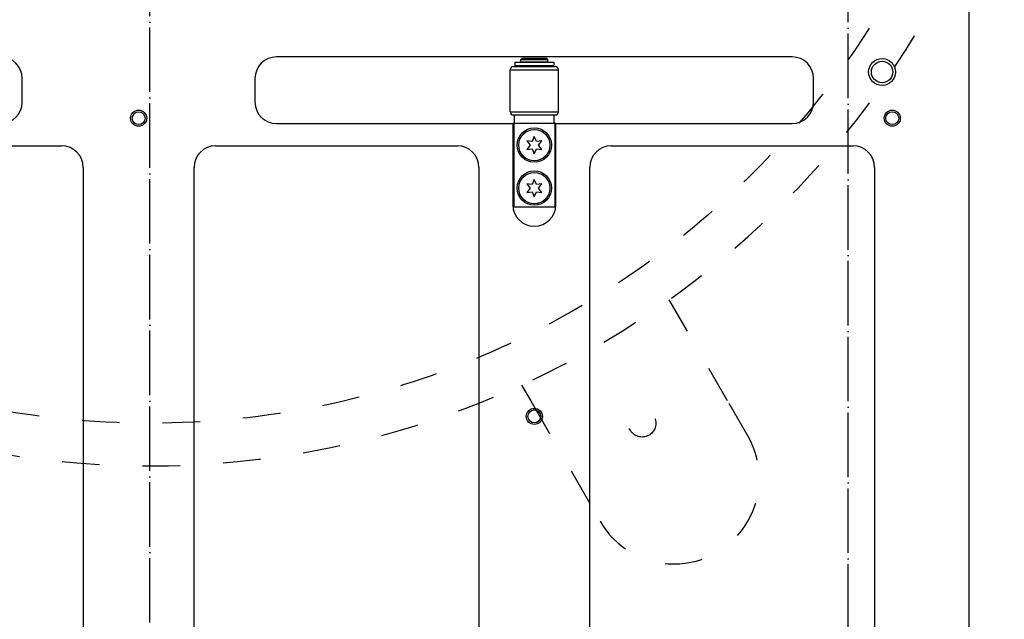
# Model space of a CAD drawing. Extents: x -1763 to 4575, y -3429 to 1051.
# Tile 150 of 193: x 2578 to 2761, y -1917 to -1806. Entities that reach past the tile are written whole.
import ezdxf

# ---------------------------------------------------------------- set-up
doc = ezdxf.new("R2010")
doc.units = 0
doc.linetypes.add('DASHED', pattern=[15, 7, -8])
doc.linetypes.add('DOT_CENTER', pattern=[14, 12, -1, 0, -1])
doc.layers.get('0').update_dxf_attribs({"linetype": 'CONTINUOUS'})
doc.layers.add('1', color=7, linetype='CONTINUOUS')

# ---------------------------------------------------------------- blocks, each defined once
blk = doc.blocks.new('DUT_BOARD__222', base_point=(2884.31, -1929.7))
at = {"color": 1, "linetype": 'CONTINUOUS'}
for p, q in [((2540.67, -1829.02), (2585.67, -1829.02)), ((2614.33, -1829.02), (2659.33, -1829.02)), ((2687.99, -1829.02), (2732.99, -1829.02)), ((2589.67, -1833.02), (2589.67, -1925.7)), ((2610.33, -1925.7), (2610.33, -1833.02)), ((2663.33, -1833.02), (2663.33, -1925.7)), ((2683.99, -1925.7), (2683.99, -1833.02)), ((2736.99, -1833.02), (2736.99, -1925.7))]:
    blk.add_line(p, q, dxfattribs=at)
for centre, start, end in [((2585.67, -1833.02), 0, 90), ((2614.33, -1833.02), 90, 180), ((2659.33, -1833.02), 0, 90), ((2687.99, -1833.02), 90, 180), ((2732.99, -1833.02), 0, 90)]:
    blk.add_arc(centre, 4, start, end, dxfattribs=at)
blk = doc.blocks.new('BEARING_HK0509__235', base_point=(2678.16, -1823.28))
at = {"color": 1, "linetype": 'CONTINUOUS'}
for p, q in [((2669.76, -1814.28), (2677.56, -1814.28)), ((2669.16, -1822.68), (2669.16, -1814.88)), ((2669.16, -1814.88), (2678.16, -1814.88)), ((2678.16, -1822.68), (2678.16, -1814.88)), ((2669.16, -1822.68), (2678.16, -1822.68)), ((2669.76, -1823.28), (2669.96, -1823.28)), ((2669.96, -1823.28), (2671.16, -1823.28)), ((2671.16, -1823.28), (2676.16, -1823.28)), ((2676.16, -1823.28), (2677.36, -1823.28)), ((2677.36, -1823.28), (2677.56, -1823.28))]:
    blk.add_line(p, q, dxfattribs=at)
for centre, start, end in [((2669.76, -1814.88), 90, 180), ((2677.56, -1814.88), 0, 90), ((2669.76, -1822.68), 180, -90), ((2677.56, -1822.68), -90, 0)]:
    blk.add_arc(centre, 0.6, start, end, dxfattribs=at)
blk = doc.blocks.new('WASHER1__236', base_point=(2677.31, -1814.08))
at = {"color": 1, "linetype": 'CONTINUOUS'}
for p, q in [((2670.01, -1813.48), (2677.31, -1813.48)), ((2670.01, -1813.48), (2670.01, -1814.08)), ((2670.01, -1814.08), (2671.16, -1814.08)), ((2671.16, -1814.08), (2672.06, -1814.08)), ((2672.06, -1814.08), (2673.66, -1814.08)), ((2673.66, -1814.08), (2675.26, -1814.08)), ((2675.26, -1814.08), (2676.16, -1814.08)), ((2676.16, -1814.08), (2677.31, -1814.08)), ((2677.31, -1813.48), (2677.31, -1814.08))]:
    blk.add_line(p, q, dxfattribs=at)
blk = doc.blocks.new('23796-0S111__237', base_point=(2677.46, -1840.38))
at = {"color": 1, "linetype": 'CONTINUOUS'}
for p, q in [((2671.36, -1812.78), (2671.16, -1812.98)), ((2671.16, -1813.38), (2671.16, -1812.98)), ((2671.16, -1812.98), (2673.66, -1812.98)), ((2671.16, -1813.38), (2672.06, -1813.38)), ((2671.16, -1814.28), (2671.16, -1814.08)), ((2671.16, -1814.08), (2672.06, -1814.08)), ((2675.96, -1812.78), (2671.36, -1812.78)), ((2672.06, -1813.38), (2672.06, -1813.48)), ((2672.06, -1813.38), (2673.66, -1813.38)), ((2672.06, -1814.08), (2673.66, -1814.08)), ((2673.66, -1812.98), (2676.16, -1812.98)), ((2673.66, -1813.38), (2675.26, -1813.38)), ((2673.66, -1814.08), (2675.26, -1814.08)), ((2675.26, -1813.38), (2675.26, -1813.48)), ((2675.26, -1813.38), (2676.16, -1813.38)), ((2675.26, -1814.08), (2676.16, -1814.08)), ((2675.96, -1812.78), (2676.16, -1812.98)), ((2676.16, -1813.38), (2676.16, -1812.98)), ((2676.16, -1814.28), (2676.16, -1814.08)), ((2669.96, -1824.88), (2669.96, -1823.28)), ((2669.96, -1823.28), (2671.16, -1823.28)), ((2671.16, -1823.28), (2676.16, -1823.28)), ((2676.16, -1823.28), (2677.36, -1823.28)), ((2677.36, -1824.88), (2677.36, -1823.28)), ((2669.86, -1824.88), (2669.86, -1840.38)), ((2669.96, -1824.88), (2669.86, -1824.88)), ((2677.36, -1824.88), (2669.96, -1824.88)), ((2677.46, -1824.88), (2677.36, -1824.88)), ((2677.46, -1824.88), (2677.46, -1840.38)), ((2669.86, -1840.38), (2677.46, -1840.38))]:
    blk.add_line(p, q, dxfattribs=at)
for centre in [(2673.66, -1828.88), (2673.66, -1836.88)]:
    blk.add_circle(centre, 3.2, dxfattribs=at)
blk = doc.blocks.new('BEARING_ASSY2_6__238', base_point=(2678.16, -1840.38))
for name, p in [('BEARING_HK0509__235', (2678.16, -1823.28)), ('23796-0S111__237', (2677.46, -1840.38)), ('WASHER1__236', (2677.31, -1814.08))]:
    blk.add_blockref(name, p)
blk = doc.blocks.new('BEARINGS__255', base_point=(2852.31, -1972.18))
blk.add_blockref('BEARING_ASSY2_6__238', (2678.16, -1840.38))
blk = doc.blocks.new('0515-2034_M3X12_13__268', base_point=(2676.56, -1831.78))
at = {"color": 1, "linetype": 'CONTINUOUS'}
for p, q in [((2673.66, -1827.28), (2673.26, -1828.19)), ((2674.06, -1828.19), (2673.66, -1827.28)), ((2672.27, -1828.08), (2672.86, -1828.88)), ((2673.26, -1828.19), (2672.27, -1828.08)), ((2672.86, -1828.88), (2672.27, -1829.68)), ((2675.05, -1828.08), (2674.06, -1828.19)), ((2674.46, -1828.88), (2675.05, -1828.08)), ((2675.05, -1829.68), (2674.46, -1828.88)), ((2672.27, -1829.68), (2673.26, -1829.57)), ((2673.26, -1829.57), (2673.66, -1830.48)), ((2673.66, -1830.48), (2674.06, -1829.57)), ((2674.06, -1829.57), (2675.05, -1829.68))]:
    blk.add_line(p, q, dxfattribs=at)
blk.add_circle((2673.66, -1828.88), 2.9, dxfattribs=at)
blk = doc.blocks.new('0515-2034_M3X12_10__269', base_point=(2676.56, -1839.78))
at = {"color": 1, "linetype": 'CONTINUOUS'}
for p, q in [((2672.27, -1836.08), (2672.86, -1836.88)), ((2673.26, -1836.19), (2672.27, -1836.08)), ((2673.66, -1835.28), (2673.26, -1836.19)), ((2674.06, -1836.19), (2673.66, -1835.28)), ((2675.05, -1836.08), (2674.06, -1836.19)), ((2674.46, -1836.88), (2675.05, -1836.08)), ((2672.86, -1836.88), (2672.27, -1837.68)), ((2672.27, -1837.68), (2673.26, -1837.57)), ((2673.26, -1837.57), (2673.66, -1838.48)), ((2673.66, -1838.48), (2674.06, -1837.57)), ((2674.06, -1837.57), (2675.05, -1837.68)), ((2675.05, -1837.68), (2674.46, -1836.88))]:
    blk.add_line(p, q, dxfattribs=at)
blk.add_circle((2673.66, -1836.88), 2.9, dxfattribs=at)
blk = doc.blocks.new('0515-2034_M3X12_2__270', base_point=(2676.56, -1609.78))
at = {"color": 1, "linetype": 'CONTINUOUS'}
for p, q in [((2673.66, -1605.28), (2673.26, -1606.19)), ((2674.06, -1606.19), (2673.66, -1605.28)), ((2672.27, -1606.08), (2672.86, -1606.88)), ((2673.26, -1606.19), (2672.27, -1606.08)), ((2672.86, -1606.88), (2672.27, -1607.68)), ((2675.05, -1606.08), (2674.06, -1606.19)), ((2674.46, -1606.88), (2675.05, -1606.08)), ((2675.05, -1607.68), (2674.46, -1606.88)), ((2672.27, -1607.68), (2673.26, -1607.57)), ((2673.26, -1607.57), (2673.66, -1608.48)), ((2673.66, -1608.48), (2674.06, -1607.57)), ((2674.06, -1607.57), (2675.05, -1607.68))]:
    blk.add_line(p, q, dxfattribs=at)
blk.add_circle((2673.66, -1606.88), 2.9, dxfattribs=at)
blk = doc.blocks.new('0515-2034_M3X12_3__271', base_point=(2676.56, -1617.78))
at = {"color": 1, "linetype": 'CONTINUOUS'}
for p, q in [((2672.27, -1614.08), (2672.86, -1614.88)), ((2673.26, -1614.19), (2672.27, -1614.08)), ((2673.66, -1613.28), (2673.26, -1614.19)), ((2674.06, -1614.19), (2673.66, -1613.28)), ((2675.05, -1614.08), (2674.06, -1614.19)), ((2674.46, -1614.88), (2675.05, -1614.08)), ((2672.86, -1614.88), (2672.27, -1615.68)), ((2672.27, -1615.68), (2673.26, -1615.57)), ((2673.26, -1615.57), (2673.66, -1616.48)), ((2673.66, -1616.48), (2674.06, -1615.57)), ((2674.06, -1615.57), (2675.05, -1615.68)), ((2675.05, -1615.68), (2674.46, -1614.88))]:
    blk.add_line(p, q, dxfattribs=at)
blk.add_circle((2673.66, -1614.88), 2.9, dxfattribs=at)
blk = doc.blocks.new('0515-2034_M3X12_3__272', base_point=(2529.24, -1617.78))
at = {"color": 1, "linetype": 'CONTINUOUS'}
for p, q in [((2524.95, -1614.08), (2525.54, -1614.88)), ((2525.94, -1614.19), (2524.95, -1614.08)), ((2526.34, -1613.28), (2525.94, -1614.19)), ((2526.74, -1614.19), (2526.34, -1613.28)), ((2527.73, -1614.08), (2526.74, -1614.19)), ((2527.14, -1614.88), (2527.73, -1614.08)), ((2525.54, -1614.88), (2524.95, -1615.68)), ((2524.95, -1615.68), (2525.94, -1615.57)), ((2525.94, -1615.57), (2526.34, -1616.48)), ((2526.34, -1616.48), (2526.74, -1615.57)), ((2526.74, -1615.57), (2527.73, -1615.68)), ((2527.73, -1615.68), (2527.14, -1614.88))]:
    blk.add_line(p, q, dxfattribs=at)
blk.add_circle((2526.34, -1614.88), 2.9, dxfattribs=at)
blk = doc.blocks.new('0515-2034_M3X12_8__273', base_point=(2529.24, -1839.78))
at = {"color": 1, "linetype": 'CONTINUOUS'}
for p, q in [((2524.95, -1836.08), (2525.54, -1836.88)), ((2525.94, -1836.19), (2524.95, -1836.08)), ((2526.34, -1835.28), (2525.94, -1836.19)), ((2526.74, -1836.19), (2526.34, -1835.28)), ((2527.73, -1836.08), (2526.74, -1836.19)), ((2527.14, -1836.88), (2527.73, -1836.08)), ((2525.54, -1836.88), (2524.95, -1837.68)), ((2524.95, -1837.68), (2525.94, -1837.57)), ((2525.94, -1837.57), (2526.34, -1838.48)), ((2526.34, -1838.48), (2526.74, -1837.57)), ((2526.74, -1837.57), (2527.73, -1837.68)), ((2527.73, -1837.68), (2527.14, -1836.88))]:
    blk.add_line(p, q, dxfattribs=at)
blk.add_circle((2526.34, -1836.88), 2.9, dxfattribs=at)
blk = doc.blocks.new('0515-2034_M3X12_9__274', base_point=(2529.24, -1831.78))
at = {"color": 1, "linetype": 'CONTINUOUS'}
for p, q in [((2526.34, -1827.28), (2525.94, -1828.19)), ((2526.74, -1828.19), (2526.34, -1827.28)), ((2524.95, -1828.08), (2525.54, -1828.88)), ((2525.94, -1828.19), (2524.95, -1828.08)), ((2525.54, -1828.88), (2524.95, -1829.68)), ((2527.73, -1828.08), (2526.74, -1828.19)), ((2527.14, -1828.88), (2527.73, -1828.08)), ((2527.73, -1829.68), (2527.14, -1828.88)), ((2524.95, -1829.68), (2525.94, -1829.57)), ((2525.94, -1829.57), (2526.34, -1830.48)), ((2526.34, -1830.48), (2526.74, -1829.57)), ((2526.74, -1829.57), (2527.73, -1829.68))]:
    blk.add_line(p, q, dxfattribs=at)
blk.add_circle((2526.34, -1828.88), 2.9, dxfattribs=at)
blk = doc.blocks.new('0515-2034_M3X12_2__275', base_point=(2529.24, -1609.78))
at = {"color": 1, "linetype": 'CONTINUOUS'}
for p, q in [((2526.34, -1605.28), (2525.94, -1606.19)), ((2526.74, -1606.19), (2526.34, -1605.28)), ((2524.95, -1606.08), (2525.54, -1606.88)), ((2525.94, -1606.19), (2524.95, -1606.08)), ((2525.54, -1606.88), (2524.95, -1607.68)), ((2527.73, -1606.08), (2526.74, -1606.19)), ((2527.14, -1606.88), (2527.73, -1606.08)), ((2527.73, -1607.68), (2527.14, -1606.88)), ((2524.95, -1607.68), (2525.94, -1607.57)), ((2525.94, -1607.57), (2526.34, -1608.48)), ((2526.34, -1608.48), (2526.74, -1607.57)), ((2526.74, -1607.57), (2527.73, -1607.68))]:
    blk.add_line(p, q, dxfattribs=at)
blk.add_circle((2526.34, -1606.88), 2.9, dxfattribs=at)
blk = doc.blocks.new('SCREWSET_STIFFENER__276', base_point=(2823.88, -1839.78))
for name, p in [('0515-2034_M3X12_2__275', (2529.24, -1609.78)), ('0515-2034_M3X12_2__270', (2676.56, -1609.78)), ('0515-2034_M3X12_3__272', (2529.24, -1617.78)), ('0515-2034_M3X12_3__271', (2676.56, -1617.78)), ('0515-2034_M3X12_9__274', (2529.24, -1831.78)), ('0515-2034_M3X12_13__268', (2676.56, -1831.78)), ('0515-2034_M3X12_8__273', (2529.24, -1839.78)), ('0515-2034_M3X12_10__269', (2676.56, -1839.78))]:
    blk.add_blockref(name, p)
blk = doc.blocks.new('SMALLPARTS__282', base_point=(2940, -1972.18))
for name, p in [('BEARINGS__255', (2852.31, -1972.18)), ('SCREWSET_STIFFENER__276', (2823.88, -1839.78))]:
    blk.add_blockref(name, p)
blk = doc.blocks.new('E7018-24101__283', base_point=(2900, -1958.68))
at = {"color": 1, "linetype": 'CONTINUOUS'}
for p, q in [((2754.6, -1954.68), (2754.6, -1791.38)), ((2721.66, -1812.48), (2625.66, -1812.48)), ((2578.34, -1820.88), (2578.34, -1816.48)), ((2621.66, -1816.48), (2621.66, -1820.88)), ((2725.66, -1820.88), (2725.66, -1816.48)), ((2625.66, -1824.88), (2669.66, -1824.88)), ((2669.66, -1824.88), (2669.66, -1839.98)), ((2669.86, -1824.88), (2669.66, -1824.88)), ((2669.96, -1824.88), (2669.86, -1824.88)), ((2677.36, -1824.88), (2669.96, -1824.88)), ((2677.46, -1824.88), (2677.36, -1824.88)), ((2677.66, -1824.88), (2677.46, -1824.88)), ((2677.66, -1839.98), (2677.66, -1824.88)), ((2677.66, -1824.88), (2721.66, -1824.88)), ((2540.67, -1829.02), (2585.67, -1829.02)), ((2614.33, -1829.02), (2659.33, -1829.02)), ((2687.99, -1829.02), (2732.99, -1829.02)), ((2589.67, -1833.02), (2589.67, -1925.7)), ((2610.33, -1925.7), (2610.33, -1833.02)), ((2663.33, -1833.02), (2663.33, -1925.7)), ((2683.99, -1925.7), (2683.99, -1833.02)), ((2736.99, -1833.02), (2736.99, -1925.7))]:
    blk.add_line(p, q, dxfattribs=at)
for centre, radius in [((2738.4, -1815.28), 2.5), ((2738.4, -1815.28), 2), ((2600, -1823.88), 1.5), ((2600, -1823.88), 1.2), ((2740.29, -1823.88), 1.5), ((2740.29, -1823.88), 1.2), ((2673.66, -1879.36), 1.5), ((2673.66, -1879.36), 1.2)]:
    blk.add_circle(centre, radius, dxfattribs=at)
for centre, start, end in [((2574.34, -1816.48), 0, 90), ((2625.66, -1816.48), 90, 180), ((2721.66, -1816.48), 0, 90), ((2574.34, -1820.88), -90, 0), ((2625.66, -1820.88), 180, -90), ((2721.66, -1820.88), -90, 0), ((2585.67, -1833.02), 0, 90), ((2614.33, -1833.02), 90, 180), ((2659.33, -1833.02), 0, 90), ((2687.99, -1833.02), 90, 180), ((2732.99, -1833.02), 0, 90), ((2673.66, -1839.98), 180, 0)]:
    blk.add_arc(centre, 4, start, end, dxfattribs=at)
blk = doc.blocks.new('E7018-64101__284', base_point=(2940, -1972.18))
for name, p in [('SMALLPARTS__282', (2940, -1972.18)), ('E7018-24101__283', (2900, -1958.68))]:
    blk.add_blockref(name, p)
blk = doc.blocks.new('STIFF_ASSY_DUTBD__285', base_point=(2940, -1972.18))
for name, p in [('E7018-64101__284', (2940, -1972.18)), ('DUT_BOARD__222', (2884.31, -1929.7))]:
    blk.add_blockref(name, p)
blk = doc.blocks.new('A1__286', base_point=(2940, -1972.18))
blk.add_blockref('STIFF_ASSY_DUTBD__285', (2940, -1972.18))
blk = doc.blocks.new('FRONT1__287', base_point=(2940, -1974.24))
blk.add_blockref('A1__286', (2940, -1972.18))
blk = doc.blocks.new('L1__288', base_point=(2940, -1974.24))
blk.add_blockref('FRONT1__287', (2940, -1974.24))
blk = doc.blocks.new('HEADPLATE_EG__472', base_point=(2054.3, -2091.02))
at = {"layer": '1', "color": 1, "linetype": 'DOT_CENTER'}
for p, q in [((2732.06, -1961.14), (2732.06, -1347.99)), ((2602.06, -1960), (2602.06, -1483.75))]:
    blk.add_line(p, q, dxfattribs=at)
at = {"layer": '1', "color": 7, "linetype": 'DASHED'}
for p, q in [((2709.65, -1876.48), (2698.77, -1857.64)), ((2671.28, -1873.52), (2672.99, -1876.48)), ((2672.99, -1876.48), (2685.91, -1898.86)), ((2713.41, -1882.99), (2709.65, -1876.48))]:
    blk.add_line(p, q, dxfattribs=at)
for centre, radius in [((2602.06, -1721.88), 158.75), ((2693.73, -1880.65), 2.54)]:
    blk.add_circle(centre, radius, dxfattribs=at)
for centre, radius, start, end in [((2602.06, -1721.88), 166.69, -162.6343, -17.3657), ((2699.66, -1890.93), 15.88, -150, 30)]:
    blk.add_arc(centre, radius, start, end, dxfattribs=at)

msp = doc.modelspace()

# ---------------------------------------------------------------- block references
msp.add_blockref('L1__288', (2940, -1974.24))
at = {"layer": '1'}
msp.add_blockref('HEADPLATE_EG__472', (2054.3, -2091.02), dxfattribs=at)

doc.saveas('drawing.dxf')
